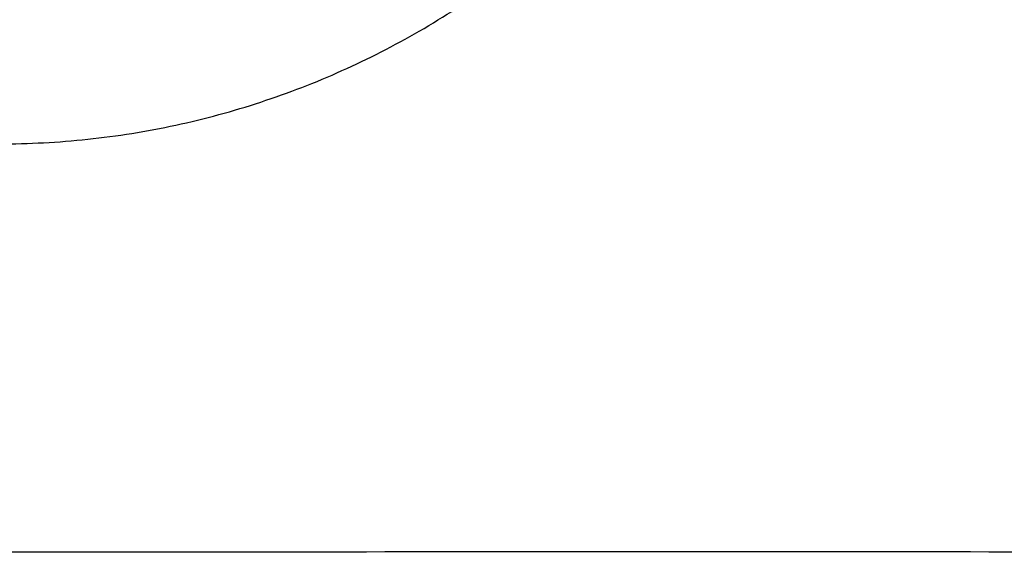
# Paper-space layout '1012-790 Hybird 2way' of a CAD drawing. Header units: millimetres. Extents: x 51 to 2966, y 67 to 3970.
# Tile 64 of 110: x 578 to 633, y 3794 to 3824. Entities that reach past the tile are written whole.
import ezdxf

# ---------------------------------------------------------------- set-up
doc = ezdxf.new("R2010")
doc.units = ezdxf.units.MM

psp = doc.layouts.new('1012-790 Hybird 2way')

# ---------------------------------------------------------------- linework, layer by layer
at = {"color": 7, "linetype": 'Continuous', "lineweight": 25}
for points, knots in [([(543.054, 3832.158), (544.114, 3831.011), (545.228, 3829.921), (547.562, 3827.851), (548.782, 3826.871), (551.332, 3825.028), (552.663, 3824.165), (554.745, 3822.96), (555.454, 3822.574), (556.886, 3821.841), (557.61, 3821.494), (559.806, 3820.511), (561.303, 3819.932), (564.361, 3818.927), (565.922, 3818.501), (568.316, 3817.984), (569.124, 3817.832), (570.751, 3817.57), (571.564, 3817.462), (574.005, 3817.201), (575.633, 3817.113), (578.891, 3817.112), (580.52, 3817.197), (583.78, 3817.542), (585.417, 3817.803), (588.631, 3818.495), (590.199, 3818.923), (593.265, 3819.93), (594.763, 3820.509), (597.689, 3821.819), (599.116, 3822.549), (601.901, 3824.158), (603.237, 3825.025), (605.793, 3826.872), (607.014, 3827.853), (609.348, 3829.923), (610.461, 3831.013), (611.52, 3832.158)], [0, 0, 0, 0, 0.0625, 0.0625, 0.125, 0.125, 0.1875, 0.1875, 0.21875, 0.21875, 0.25, 0.25, 0.3125, 0.3125, 0.375, 0.375, 0.40625, 0.40625, 0.4375, 0.4375, 0.5, 0.5, 0.5625, 0.5625, 0.625, 0.625, 0.6875, 0.6875, 0.75, 0.75, 0.8125, 0.8125, 0.875, 0.875, 0.9375, 0.9375, 1, 1, 1, 1]), ([(651.303, 3794.519), (629.679, 3794.525), (592.009, 3794.535), (538.293, 3794.475), (490.15, 3794.441), (442.006, 3795.045), (389.651, 3796.698), (333.114, 3799.638), (272.428, 3804.079), (232.075, 3808.196), (211.9, 3810.254)], [0, 0, 0, 0, 0.147447, 0.256863, 0.366278, 0.475715, 0.585152, 0.723428, 0.861723, 1, 1, 1, 1])]:
    psp.add_open_spline(points, degree=3, knots=knots, dxfattribs=at)

doc.saveas('drawing.dxf')
